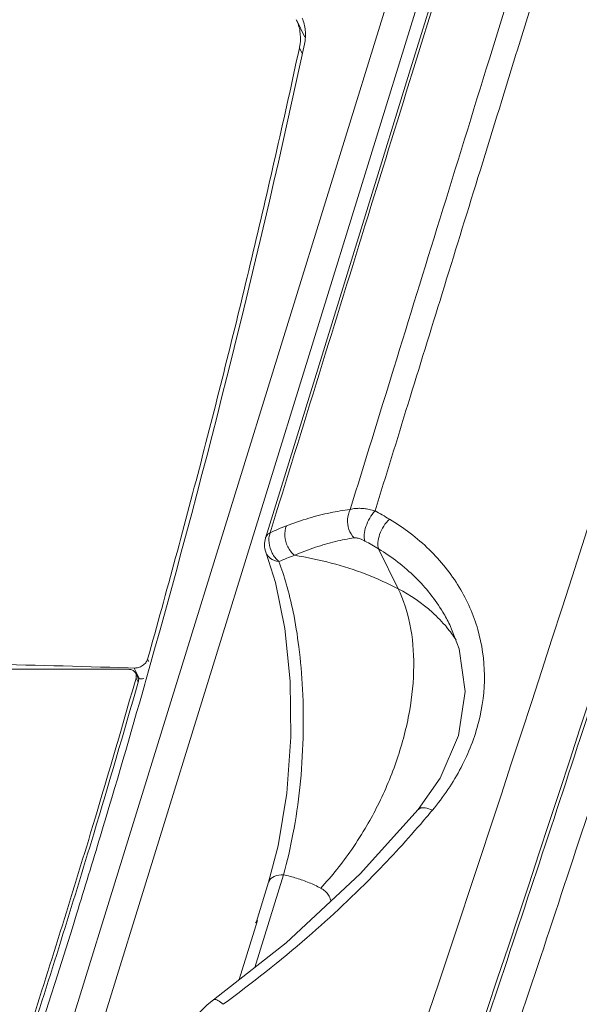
# Model space of a CAD drawing. Header units: millimetres. Extents: x -473 to 23648, y -382 to 1866.
# Tile 110 of 256: x 3247 to 3272, y 559 to 602. Entities that reach past the tile are written whole.
import ezdxf

# ---------------------------------------------------------------- set-up
doc = ezdxf.new("R2010")
doc.units = ezdxf.units.MM
doc.header["$LTSCALE"] = 80
doc.layers.get('0').update_dxf_attribs({"linetype": 'CONTINUOUS'})

msp = doc.modelspace()

# ---------------------------------------------------------------- linework, layer by layer
at = {"color": 0, "linetype": 'Continuous', "lineweight": 0}
for p, q in [((3271.685, 608.971), (3269.262, 601.128)), ((3270.519, 608.783), (3268.033, 600.737)), ((3266.076, 605.159), (3264.576, 600.306)), ((3266.275, 605.386), (3264.775, 600.532)), ((3238.434, 521.972), (3263.948, 604.535)), ((3239.611, 521.36), (3265.125, 603.923)), ((3259.939, 601.692), (3259.564, 602.456)), ((3259.822, 600.972), (3259.698, 601.226)), ((3269.262, 601.128), (3269.199, 600.925)), ((3260.502, 587.118), (3258.212, 579.708)), ((3264.029, 577.482), (3263.171, 579.231)), ((3258.236, 579.049), (3258.236, 579.049)), ((3253.087, 574.285), (3253.037, 574.387)), ((3252.189, 573.946), (3245.779, 573.946)), ((3252.445, 574.001), (3252.191, 574.009)), ((3252.677, 573.529), (3252.445, 574.001)), ((3253.11, 573.977), (3252.979, 573.516)), ((3252.49, 573.416), (3252.531, 573.562)), ((3252.609, 573.588), (3252.517, 573.774)), ((3252.531, 573.562), (3252.623, 573.376)), ((3252.741, 573.527), (3252.627, 573.531)), ((3252.964, 573.464), (3252.916, 573.292)), ((3252.979, 573.516), (3252.964, 573.464)), ((3265.879, 569.169), (3264.915, 567.789)), ((3258.764, 566.195), (3258.35, 564.604)), ((3257.744, 560.865), (3259, 564.929)), ((3257.814, 562.87), (3258.35, 564.604)), ((3257.06, 560.327), (3257.863, 562.927)), ((3257.863, 562.927), (3257.771, 562.821)), ((3259.115, 561.944), (3255.929, 559.438)), ((3255.93, 559.438), (3255.929, 559.438))]:
    msp.add_line(p, q, dxfattribs=at)
for points in [[(3264.576, 600.306), (3262.711, 594.27), (3260.502, 587.118)], [(3258.236, 579.049), (3258.653, 577.756), (3259.065, 575.735), (3259.298, 573.427), (3259.328, 570.969), (3259.146, 568.507), (3258.764, 566.195)], [(3266.295, 575.903), (3266.707, 574.838), (3266.965, 572.966), (3266.682, 571.043), (3265.879, 569.169)], [(3264.915, 567.789), (3262.365, 564.966), (3259.115, 561.944)], [(3255.93, 559.438), (3255.653, 559.221), (3255.061, 558.629)]]:
    msp.add_lwpolyline(points, dxfattribs=at)
for centre, radius, start, end in [((2824.314, 695.081), 445.569, 344.22881, 347.8601), ((3257.599, 601.678), 2.147, 347.8506, 352.0901), ((1500.582, 1149.806), 1861.1, 339.979443, 342.816478), ((1513.783, 1145.167), 1849.496, 339.961803, 342.816732), ((3255.17, 566.41), 16.474, 59.0415, 61.5562), ((3262.953, 570.354), 10.603, 113.2188, 115.3555), ((3262.52, 571.364), 9.504, 110.9157, 113.2209), ((3259.173, 579.412), 1.005, 162.8761, 180.1659), ((3259.61, 579.629), 1.251, 185.9302, 207.847), ((3255.124, 565.953), 15.526, 58.7822, 61.3191), ((3259.165, 579.412), 0.997, 180.1836, 201.3694), ((3261.444, 571.864), 6.135, 33.2175, 39.7789), ((3221.93, -426.514), 1000.98, 88.267596, 88.641446), ((3252.462, 574.572), 0.572, 268.2711, 272.4646), ((3252.206, 573.655), 0.338, 344.1107, 347.8833), ((2801.25, 702.078), 469.224, 343.2397, 344.08565), ((2801.477, 701.851), 469.083, 343.25811, 344.10431), ((2812.148, 698.458), 458.195, 343.27977, 344.14698), ((3231.163, 596.315), 44.683, 319.7769, 320.2814)]:
    msp.add_arc(centre, radius, start, end, dxfattribs=at)
for points, knots in [([(3259.725, 601.383), (3259.752, 601.572), (3259.753, 601.945), (3259.64, 602.299), (3259.563, 602.456)], [0, 0, 0, 0, 0.574405, 1.098227, 1.098227, 1.098227, 1.098227]), ([(3253.037, 574.387), (3253.873, 577.362), (3255.481, 583.311), (3257.702, 592.259), (3259.055, 598.238), (3259.698, 601.226)], [0, 0, 0, 0, 9.268929, 18.4878, 27.656965, 27.656965, 27.656965, 27.656965]), ([(3268.033, 600.737), (3267.308, 598.391), (3265.91, 593.868), (3263.875, 587.273), (3262.564, 583.024), (3261.925, 580.952)], [0, 0, 0, 0, 7.366658, 14.201561, 20.706717, 20.706717, 20.706717, 20.706717]), ([(3269.199, 600.925), (3268.644, 599.127), (3267.564, 595.633), (3265.986, 590.522), (3264.481, 585.644), (3263.499, 582.461), (3263.017, 580.896)], [0, 0, 0, 0, 5.644026, 10.971037, 16.046216, 20.961333, 20.961333, 20.961333, 20.961333]), ([(3264.775, 600.532), (3264.086, 598.302), (3262.682, 593.759), (3260.561, 586.894), (3259.13, 582.258), (3258.412, 579.935)], [0, 0, 0, 0, 7.00157, 14.264586, 21.557475, 21.557475, 21.557475, 21.557475]), ([(3251.415, 511.257), (3252.928, 515.411), (3255.921, 523.719), (3260.318, 536.196), (3264.617, 548.674), (3268.818, 561.152), (3272.919, 573.63), (3276.923, 586.107), (3279.529, 594.434), (3280.816, 598.598)], [0, 0, 0, 0, 13.262416, 26.492083, 39.689482, 52.855089, 65.989385, 79.092848, 92.16597, 92.16597, 92.16597, 92.16597]), ([(3252.636, 510.646), (3254.149, 514.8), (3257.142, 523.108), (3261.54, 535.586), (3265.838, 548.064), (3270.038, 560.541), (3274.14, 573.019), (3278.143, 585.496), (3280.75, 593.824), (3282.036, 597.987)], [0, 0, 0, 0, 13.26232, 26.491915, 39.689256, 52.85482, 65.989086, 79.092533, 92.165639, 92.165639, 92.165639, 92.165639]), ([(3259.127, 580.241), (3259.452, 580.366), (3260.086, 580.584), (3261.022, 580.824), (3261.632, 580.922), (3261.925, 580.952)], [0, 0, 0, 0, 1.04515, 2.009512, 2.894182, 2.894182, 2.894182, 2.894182]), ([(3261.925, 580.952), (3261.859, 580.822), (3261.782, 580.526), (3261.843, 580.08), (3261.996, 579.817), (3262.095, 579.711)], [0, 0, 0, 0, 0.438657, 0.886104, 1.321477, 1.321477, 1.321477, 1.321477]), ([(3261.925, 580.952), (3261.962, 580.965), (3262.045, 580.987), (3262.184, 581.008), (3262.35, 581.013), (3262.546, 581), (3262.772, 580.963), (3262.932, 580.921), (3263.017, 580.896)], [0, 0, 0, 0, 0.117235, 0.25609, 0.420738, 0.615365, 0.843836, 1.10928, 1.10928, 1.10928, 1.10928]), ([(3263.017, 580.896), (3262.927, 580.8), (3262.77, 580.583), (3262.607, 580.23), (3262.529, 579.887), (3262.542, 579.664), (3262.575, 579.574)], [0, 0, 0, 0, 0.393677, 0.795607, 1.157503, 1.44466, 1.44466, 1.44466, 1.44466]), ([(3263.645, 580.538), (3263.551, 580.444), (3263.385, 580.232), (3263.211, 579.884), (3263.125, 579.543), (3263.137, 579.32), (3263.171, 579.231)], [0, 0, 0, 0, 0.397132, 0.799638, 1.160003, 1.445698, 1.445698, 1.445698, 1.445698]), ([(3263.645, 580.538), (3264.275, 580.159), (3265.433, 579.283), (3266.776, 577.619), (3267.614, 575.717), (3267.906, 573.677), (3267.643, 571.595), (3266.849, 569.569), (3266.015, 568.342), (3265.533, 567.762)], [0, 0, 0, 0, 2.204979, 4.312995, 6.346525, 8.363953, 10.421291, 12.570523, 14.834, 14.834, 14.834, 14.834]), ([(3258.212, 579.708), (3258.216, 579.719), (3258.234, 579.769), (3258.293, 579.856), (3258.368, 579.911), (3258.412, 579.935)], [0, 0, 0, 0, 0.0350443, 0.1585644, 0.3090618, 0.3090618, 0.3090618, 0.3090618]), ([(3259.127, 580.241), (3259.07, 580.1), (3259.029, 579.777), (3259.159, 579.313), (3259.36, 579.049), (3259.481, 578.948)], [0, 0, 0, 0, 0.456018, 0.941252, 1.416036, 1.416036, 1.416036, 1.416036]), ([(3259.481, 578.948), (3259.785, 579.076), (3260.377, 579.302), (3261.25, 579.559), (3261.821, 579.672), (3262.095, 579.711)], [0, 0, 0, 0, 0.988558, 1.898054, 2.729188, 2.729188, 2.729188, 2.729188]), ([(3262.095, 579.711), (3262.131, 579.716), (3262.192, 579.714), (3262.281, 579.696), (3262.367, 579.67), (3262.468, 579.63), (3262.538, 579.594), (3262.575, 579.574)], [0, 0, 0, 0, 0.1086346, 0.1819634, 0.2712035, 0.3787079, 0.5064702, 0.5064702, 0.5064702, 0.5064702]), ([(3263.171, 579.231), (3263.751, 578.877), (3264.818, 578.061), (3265.791, 576.846), (3266.203, 576.091), (3266.294, 575.903)], [0, 0, 0, 0, 2.038701, 3.98996, 4.616001, 4.616001, 4.616001, 4.616001]), ([(3258.236, 579.049), (3258.274, 578.956), (3258.431, 578.766), (3258.664, 578.688), (3258.795, 578.675)], [0, 0, 0, 0, 0.3025694, 0.6975123, 0.6975123, 0.6975123, 0.6975123]), ([(3258.795, 578.675), (3258.909, 578.725), (3259.136, 578.821), (3259.367, 578.908), (3259.481, 578.948)], [0, 0, 0, 0, 0.3754388, 0.7390712, 0.7390712, 0.7390712, 0.7390712]), ([(3259, 564.929), (3259.166, 565.518), (3259.458, 566.788), (3259.748, 568.796), (3259.887, 570.922), (3259.866, 572.985), (3259.708, 574.832), (3259.46, 576.376), (3259.16, 577.625), (3258.919, 578.354), (3258.795, 578.675)], [0, 0, 0, 0, 1.834909, 3.904257, 6.080753, 8.220685, 10.086125, 11.637365, 12.906375, 13.937578, 13.937578, 13.937578, 13.937578]), ([(3259.481, 578.948), (3260.025, 578.861), (3261.087, 578.638), (3262.612, 578.15), (3263.572, 577.72), (3264.029, 577.482)], [0, 0, 0, 0, 1.651561, 3.248371, 4.796996, 4.796996, 4.796996, 4.796996]), ([(3262.659, 567.089), (3262.824, 567.375), (3263.334, 568.318), (3264.028, 569.973), (3264.57, 572.04), (3264.773, 574.038), (3264.624, 575.872), (3264.27, 576.991), (3264.029, 577.482)], [0, 0, 0, 0, 0.990647, 3.216509, 5.365622, 7.37823, 9.211996, 10.852505, 10.852505, 10.852505, 10.852505]), ([(3264.029, 577.482), (3264.569, 577.2), (3265.333, 576.68), (3265.966, 576.021), (3266.159, 575.79)], [0, 0, 0, 0, 1.828245, 2.732374, 2.732374, 2.732374, 2.732374]), ([(3252.517, 573.774), (3252.492, 573.824), (3252.395, 573.921), (3252.262, 573.946), (3252.189, 573.946)], [0, 0, 0, 0, 0.1677543, 0.3855569, 0.3855569, 0.3855569, 0.3855569]), ([(3252.487, 574.001), (3252.537, 574.003), (3252.653, 574.023), (3252.818, 574.099), (3252.918, 574.186), (3252.957, 574.236)], [0, 0, 0, 0, 0.150057, 0.348626, 0.5392726, 0.5392726, 0.5392726, 0.5392726]), ([(3252.537, 573.584), (3252.549, 573.64), (3252.547, 573.709), (3252.52, 573.768), (3252.517, 573.774)], [0, 0, 0, 0, 0.171145, 0.1921111, 0.1921111, 0.1921111, 0.1921111]), ([(3252.623, 573.376), (3252.64, 573.437), (3252.641, 573.516), (3252.612, 573.581), (3252.609, 573.587)], [0, 0, 0, 0, 0.1924724, 0.2134384, 0.2134384, 0.2134384, 0.2134384]), ([(3265.533, 567.762), (3265.431, 567.81), (3265.254, 567.874), (3265.014, 567.88), (3264.935, 567.806), (3264.919, 567.786)], [0, 0, 0, 0, 0.3382182, 0.5752303, 0.6523007, 0.6523007, 0.6523007, 0.6523007]), ([(3265.28, 567.46), (3264.586, 566.639), (3262.914, 564.8), (3259.958, 562.018), (3257.619, 560.166), (3256.347, 559.242)], [0, 0, 0, 0, 3.227291, 7.448505, 12.164503, 12.164503, 12.164503, 12.164503]), ([(3260.635, 564.34), (3261.129, 564.87), (3261.841, 565.766), (3262.45, 566.73), (3262.659, 567.089)], [0, 0, 0, 0, 2.173074, 3.417894, 3.417894, 3.417894, 3.417894]), ([(3236.039, 525.454), (3238.166, 530.758), (3242.222, 541.381), (3246.96, 555.193), (3249.609, 563.674), (3250.541, 566.768)], [0, 0, 0, 0, 17.144589, 34.102898, 43.797959, 43.797959, 43.797959, 43.797959]), ([(3236.183, 525.399), (3238.291, 530.66), (3242.329, 541.239), (3247.068, 555.054), (3249.731, 563.584), (3250.676, 566.727)], [0, 0, 0, 0, 17.003025, 33.961334, 43.808199, 43.808199, 43.808199, 43.808199]), ([(3250.971, 566.636), (3250.627, 565.49), (3248.327, 557.94), (3243.777, 544.267), (3239.093, 531.912), (3236.665, 525.868)], [0, 0, 0, 0, 3.588902, 23.676593, 43.216235, 43.216235, 43.216235, 43.216235]), ([(3258.35, 564.604), (3258.353, 564.613), (3258.39, 564.723), (3258.611, 564.901), (3258.86, 564.93), (3259, 564.93)], [0, 0, 0, 0, 0.029735, 0.3457936, 0.7655227, 0.7655227, 0.7655227, 0.7655227]), ([(3259, 564.929), (3259.193, 564.885), (3259.573, 564.786), (3260.12, 564.589), (3260.468, 564.428), (3260.635, 564.34)], [0, 0, 0, 0, 0.595518, 1.175351, 1.742823, 1.742823, 1.742823, 1.742823]), ([(3260.635, 564.34), (3260.706, 564.303), (3260.836, 564.215), (3260.986, 564.037), (3261.055, 563.879), (3261.077, 563.787), (3261.081, 563.768)], [0, 0, 0, 0, 0.2377223, 0.4655218, 0.6903155, 0.7484384, 0.7484384, 0.7484384, 0.7484384]), ([(3256.347, 559.242), (3256.275, 559.307), (3256.167, 559.392), (3255.991, 559.479), (3255.938, 559.44), (3255.933, 559.435)], [0, 0, 0, 0, 0.2896192, 0.4555984, 0.4791334, 0.4791334, 0.4791334, 0.4791334])]:
    msp.add_open_spline(points, degree=3, knots=knots, dxfattribs=at)
for points in [[(3259.821, 602.53), (3259.894, 602.36), (3259.94, 602.176), (3259.958, 601.992)], [(3259.958, 601.992), (3259.977, 601.788), (3259.962, 601.579), (3259.919, 601.378)], [(3258.412, 579.935), (3258.362, 579.798), (3258.351, 579.645), (3258.366, 579.5)], [(3258.504, 579.045), (3258.578, 578.906), (3258.678, 578.78), (3258.795, 578.675)], [(3252.957, 574.236), (3252.992, 574.281), (3253.021, 574.333), (3253.037, 574.387)], [(3252.877, 573.539), (3252.832, 573.53), (3252.786, 573.526), (3252.741, 573.527)]]:
    msp.add_open_spline(points, degree=3, dxfattribs=at)

doc.saveas('drawing.dxf')
